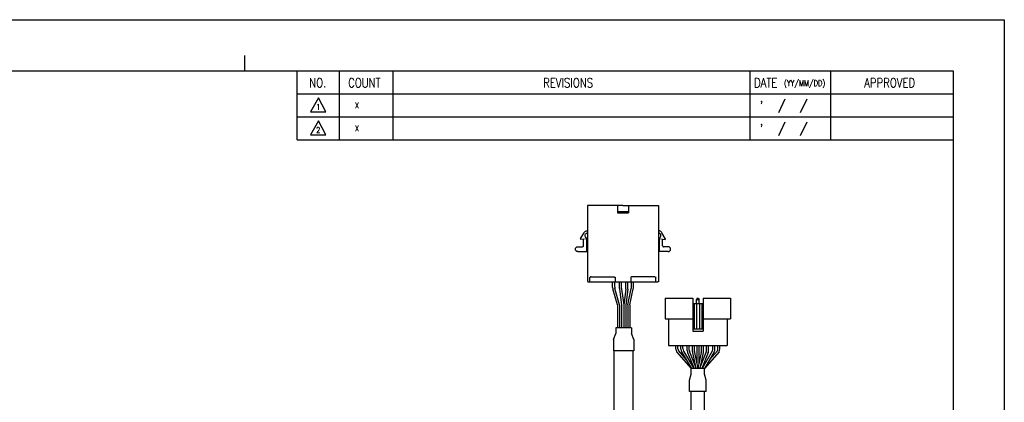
# Model space of a CAD drawing. Header units: millimetres. Extents: x 0 to 594, y 0 to 420.
# Tile 4 of 4: x 209 to 594, y 270 to 420. Entities that reach past the tile are written whole.
import ezdxf

# ---------------------------------------------------------------- set-up
doc = ezdxf.new("R2010")
doc.units = ezdxf.units.MM
doc.linetypes.add('AI-Linetype-1', pattern=[7.92, 5.04, -2.88])
doc.linetypes.add('AI-Linetype-2', pattern=[7.92, 5.04, -2.88])
for name, color, linetype in [('DIM', 3, 'Continuous'), ('Layer 1', 7, 'Continuous'), ('SHEET', 1, 'Continuous')]:
    doc.layers.add(name, color=color, linetype=linetype)
doc.styles.add('SHEET1', font='ROMANS.SHX', dxfattribs={"width": 0.8, "height": 3})

msp = doc.modelspace()

# ---------------------------------------------------------------- linework, layer by layer
at = {"color": 4}
msp.add_line((297, 406), (297, 400), dxfattribs=at)
for p, q in [((461.4345, 334.4318), (461.4345, 334.1452)), ((440.8906, 315.3961), (440.8906, 317.5142)), ((441.6906, 315.5068), (441.6906, 317.5142)), ((443.567, 314.9196), (443.567, 317.5142)), ((444.367, 314.9726), (444.367, 317.5142)), ((445.7863, 317.5169), (445.7863, 317.5062)), ((446.067, 314.9726), (446.067, 317.5142)), ((446.867, 314.9196), (446.867, 317.5142)), ((448.2031, 315.3157), (448.2031, 317.5142)), ((449.0031, 315.2345), (449.0031, 317.5142)), ((442.7536, 308.5142), (440.9657, 314.8532)), ((443.5848, 308.5142), (441.7657, 314.9638)), ((443.5844, 314.6561), (444.4009, 308.5142)), ((444.3844, 314.709), (445.2079, 308.5142)), ((446.0496, 314.709), (445.2261, 308.5142)), ((446.8496, 314.6561), (446.0331, 308.5142)), ((446.8492, 308.5142), (448.1623, 314.9137)), ((447.6659, 308.5142), (448.9623, 314.8325)), ((442.7536, 308.5142), (442.7536, 299.5575)), ((443.5848, 308.5142), (443.5848, 299.5575)), ((444.4009, 308.5142), (444.4009, 299.5575)), ((445.2261, 308.5142), (445.2261, 299.5575)), ((446.0331, 308.5142), (446.0331, 299.5575)), ((446.8492, 308.5142), (446.8492, 299.5575)), ((447.6659, 308.5142), (447.6659, 299.5575)), ((472.2084, 311.1224), (472.2084, 298.3224)), ((472.2084, 309.1224), (476.2084, 309.1224)), ((472.7084, 309.1224), (472.7084, 299.1224)), ((473.6084, 309.1224), (473.6084, 299.1224)), ((473.9084, 311.1224), (473.7084, 310.6224)), ((473.7084, 309.1224), (473.7084, 310.6224)), ((473.7084, 310.6224), (474.7084, 310.6224)), ((473.9084, 311.1224), (474.5084, 311.1224)), ((474.5084, 311.1224), (474.7084, 310.6224)), ((474.7084, 309.1224), (474.7084, 310.6224)), ((474.8084, 309.1224), (474.8084, 299.1224)), ((475.7084, 309.1224), (475.7084, 299.1224)), ((476.2084, 311.1224), (476.2084, 298.3224)), ((476.2084, 311.1224), (487.0084, 311.1224)), ((487.0084, 311.1224), (487.0084, 303.1224)), ((461.4084, 303.1224), (472.2084, 303.1224)), ((462.7084, 303.1224), (462.7084, 292.7224)), ((476.2084, 303.1224), (487.0084, 303.1224)), ((485.7084, 303.1224), (485.7084, 292.7224)), ((441.2079, 294.9829), (442.1079, 297.3088)), ((448.3079, 299.5575), (442.1079, 299.5575)), ((442.1079, 299.5575), (442.1079, 297.3088)), ((448.3079, 299.5575), (448.3079, 297.3088)), ((449.2079, 294.9842), (448.3079, 297.3088)), ((472.2084, 299.1224), (476.2084, 299.1224)), ((472.2084, 298.3224), (476.2084, 298.3224)), ((441.2079, 294.9829), (441.2079, 290.5731)), ((449.2079, 294.9842), (449.2079, 290.5731)), ((462.7084, 292.7224), (485.7084, 292.7224)), ((467.5677, 292.7224), (480.8677, 292.7224)), ((473.8177, 292.7224), (473.8177, 285.6053)), ((474.6177, 292.7224), (474.6177, 285.6053)), ((449.2079, 290.5731), (441.2079, 290.5731)), ((441.4577, 252.7309), (441.4577, 290.5731)), ((448.9577, 252.5), (448.9577, 290.5731)), ((471.6084, 266.1047), (471.6084, 274.738)), ((476.8084, 274.738), (471.6084, 274.738)), ((476.8084, 264.0259), (476.8084, 274.738))]:
    msp.add_line(p, q)
at = {"color": 0}
for p, q in [((437.6302, 317.5142), (458.2754, 317.5142)), ((461.4084, 311.1224), (461.4084, 303.1224)), ((461.4084, 311.1224), (472.2084, 311.1224)), ((465.6298, 291.1769), (465.6298, 292.7224)), ((466.4298, 291.3939), (466.4298, 292.7224)), ((467.5677, 291.2491), (467.5677, 292.7224)), ((468.3677, 291.4661), (468.3677, 292.7224)), ((470.0492, 290.7285), (470.0492, 292.7224)), ((470.8492, 290.8827), (470.8492, 292.7224)), ((472.0677, 290.3415), (472.0677, 292.7224)), ((472.8677, 290.3863), (472.8677, 292.7224)), ((475.5677, 290.3863), (475.5677, 292.7224)), ((476.3677, 290.3424), (476.3677, 292.7224)), ((477.5677, 290.8827), (477.5677, 292.7224)), ((478.3677, 290.7285), (478.3677, 292.7224)), ((480.0677, 291.4661), (480.0677, 292.7224)), ((480.8677, 291.2491), (480.8677, 292.7224)), ((481.987, 291.3939), (481.987, 292.7224)), ((482.787, 291.1769), (482.787, 292.7224)), ((467.8419, 290.2383), (471.6584, 283.7224)), ((468.6419, 290.4553), (472.5855, 283.7224)), ((470.1924, 289.9851), (472.6999, 283.7224)), ((470.9924, 290.1393), (473.5616, 283.7224)), ((477.4244, 290.1393), (474.8552, 283.7224)), ((478.2244, 289.9851), (475.717, 283.7224)), ((479.7934, 290.4553), (475.8499, 283.7224)), ((480.5934, 290.2383), (476.777, 283.7224)), ((470.9886, 279.1478), (471.609, 281.4737)), ((476.8082, 283.7224), (471.609, 283.7224)), ((471.609, 281.4737), (471.609, 283.7224)), ((476.8082, 281.4737), (476.8082, 283.7224)), ((477.4283, 279.1492), (476.8082, 281.4737)), ((470.9886, 274.738), (470.9886, 279.1478)), ((477.4283, 274.738), (477.4283, 279.1492)), ((477.4283, 274.738), (470.9886, 274.738))]:
    msp.add_line(p, q, dxfattribs=at)
at = {"color": 6}
msp.add_lwpolyline([(0, 420), (594, 420), (594, 0), (0, 0)], close=True, dxfattribs=at)
at = {"color": 4}
msp.add_lwpolyline([(20, 400), (574, 400), (574, 20), (20, 20)], close=True, dxfattribs=at)
for centre, start, end in [((442.8906, 315.3961), 180, 195.750963), ((443.6906, 315.5068), 180, 195.750963), ((445.567, 314.9196), 180, 187.571875), ((446.367, 314.9726), 180, 187.571875), ((444.067, 314.9726), 352.428125, 0), ((444.867, 314.9196), 352.428125, 0), ((446.2031, 315.3157), 348.404564, 0), ((447.0031, 315.2345), 348.404564, 0), ((474.0677, 290.3415), 180, 192.18873), ((474.8677, 290.3863), 180, 191.729285), ((473.5677, 290.3863), 348.270715, 0), ((474.3677, 290.3424), 347.756403, 0)]:
    msp.add_arc(centre, 2, start, end)
at = {"color": 0}
for centre, start, end in [((467.6298, 291.1769), 180, 210.358277), ((468.4298, 291.3939), 180, 203.791628), ((469.5677, 291.2491), 180, 210.358277), ((470.3677, 291.4661), 180, 210.358277), ((472.0492, 290.7285), 180.000001, 201.819992), ((472.8492, 290.8827), 180.000001, 201.819992), ((475.5677, 290.8827), 338.180009, 0), ((476.3677, 290.7285), 338.180009, 0), ((478.0677, 291.4661), 329.641723, 0), ((478.8677, 291.2491), 329.641723, 0), ((479.987, 291.3939), 336.208372, 0), ((480.787, 291.1769), 329.641723, 0)]:
    msp.add_arc(centre, 2, start, end, dxfattribs=at)
at = {"layer": 'DIM', "color": 0}
for p, q in [((465.9041, 290.1661), (471.609, 283.7224)), ((466.5998, 290.5871), (469.6663, 287.1235)), ((472.1128, 289.9192), (473.322, 284.3209)), ((472.9094, 289.9797), (474.2086, 283.7224)), ((475.5259, 289.9797), (474.2268, 283.7224)), ((476.3222, 289.9183), (475.1225, 284.3901)), ((482.5128, 290.1661), (476.8079, 283.7224)), ((481.817, 290.5871), (478.7505, 287.1235))]:
    msp.add_line(p, q, dxfattribs=at)
at = {"layer": 'Layer 1', "color": 7, "lineweight": 25}
for points in [[(444.8991, 347.3349), (431.0401, 347.3349)], [(431.0401, 347.3349), (431.0401, 336.6303)], [(442.7964, 347.3349), (442.7964, 344.4678), (447.0975, 344.4678)], [(444.8991, 347.3349), (458.8538, 347.3349)], [(447.0975, 347.3349), (447.0975, 344.4678)], [(458.8538, 347.3349), (458.8538, 336.6303)], [(442.7964, 345.041), (447.0975, 345.041)], [(428.3638, 334.4318), (429.7975, 336.7256)], [(429.7975, 336.7256), (429.893, 336.9166), (430.1798, 337.2036), (430.371, 337.2993), (430.5621, 337.4902), (430.7533, 337.4902), (431.0401, 337.6335)], [(430.2755, 335.1964), (430.1798, 335.3874), (430.1798, 335.961), (430.2755, 336.152), (430.6578, 336.5347), (430.8489, 336.6303), (431.0401, 336.6303)], [(430.7533, 334.3361), (430.2755, 335.1964)], [(431.0401, 336.6303), (431.0401, 317.7053)], [(460.0964, 336.7256), (460.0007, 336.9166), (459.7141, 337.2036), (459.5229, 337.2993), (459.3318, 337.4902), (459.1406, 337.4902), (458.8538, 337.6335)], [(459.6184, 335.1964), (459.7141, 335.3874), (459.7141, 335.961), (459.6184, 336.152), (459.2361, 336.5347), (459.045, 336.6303), (458.8538, 336.6303)], [(458.8538, 336.6303), (458.8538, 317.7053)], [(459.1406, 334.3361), (459.6184, 335.1964)], [(461.4345, 334.4318), (460.0964, 336.7256)], [(427.3123, 329.3662), (426.93, 329.3662), (426.3566, 329.9394), (426.3566, 330.704), (426.93, 331.2777), (427.3123, 331.2777)], [(427.3123, 331.2777), (429.1284, 331.2777)], [(429.5107, 334.2408), (428.3638, 334.1452)], [(429.5107, 331.66), (429.5107, 331.5643), (429.4152, 331.4687), (429.4152, 331.373), (429.3195, 331.373), (429.224, 331.2777), (429.1284, 331.2777)], [(429.5107, 331.66), (429.5107, 334.2408)], [(430.7533, 329.3662), (430.7533, 334.3361)], [(459.1406, 329.3662), (459.1406, 334.3361)], [(460.383, 331.66), (460.383, 334.2408)], [(460.383, 334.2408), (461.4345, 334.1452)], [(460.383, 331.66), (460.383, 331.5643), (460.4787, 331.4687), (460.4787, 331.373), (460.5742, 331.373), (460.6699, 331.2777), (460.7653, 331.2777)], [(462.5814, 331.2777), (460.7653, 331.2777)], [(462.5814, 329.3662), (462.9637, 329.3662), (463.5373, 329.9394), (463.5373, 330.704), (462.9637, 331.2777), (462.5814, 331.2777)], [(427.3123, 329.3662), (430.7533, 329.3662)], [(462.5814, 329.3662), (459.1406, 329.3662)], [(432.2825, 319.5213), (431.9959, 319.2345)], [(432.4738, 319.5213), (432.2825, 319.5213)], [(432.2825, 319.5213), (432.3782, 319.5213)], [(432.4738, 319.5213), (441.5539, 319.5213)], [(441.5539, 319.5213), (441.6493, 319.5213), (441.6493, 319.4257), (441.745, 319.4257), (441.745, 319.3302), (441.8405, 319.3302), (441.8405, 319.2345)], [(448.34, 319.5213), (448.2444, 319.5213), (448.2444, 319.4257), (448.1489, 319.4257), (448.1489, 319.3302), (448.0532, 319.3302), (448.0532, 319.2345)], [(457.4201, 319.5213), (448.34, 319.5213)], [(457.4201, 319.5213), (457.6112, 319.5213)], [(457.6112, 319.5213), (457.8024, 319.2345)], [(431.0401, 317.8008), (431.0401, 317.7053), (431.1356, 317.7053), (431.1356, 317.6096), (431.2312, 317.6096), (431.2312, 317.5142), (431.3267, 317.5142)], [(431.0401, 317.8008), (431.0401, 317.7053), (431.1356, 317.7053), (431.1356, 317.6096), (431.2312, 317.6096), (431.2312, 317.5142), (431.3267, 317.5142)], [(431.3267, 317.5142), (458.567, 317.5142)], [(431.9959, 317.5142), (431.9959, 319.2345)], [(441.8405, 319.3302), (441.8405, 317.5142)], [(448.0532, 319.3302), (448.0532, 317.5142)], [(457.8024, 317.5142), (457.8024, 319.2345)], [(458.8538, 317.8008), (458.8538, 317.7053), (458.7583, 317.7053), (458.7583, 317.6096), (458.6627, 317.6096), (458.6627, 317.5142), (458.567, 317.5142)], [(458.8538, 317.8008), (458.8538, 317.7053), (458.7583, 317.7053), (458.7583, 317.6096), (458.6627, 317.6096), (458.6627, 317.5142), (458.567, 317.5142)]]:
    msp.add_lwpolyline(points, dxfattribs=at)
at = {"layer": 'Layer 1', "color": 7, "lineweight": 18}
msp.add_lwpolyline([(428.3638, 334.1452), (428.3638, 334.4318)], dxfattribs=at)
at = {"layer": 'Layer 1', "color": 7, "linetype": 'AI-Linetype-2', "lineweight": 9}
msp.add_lwpolyline([(429.5107, 334.2408), (430.7533, 334.3361)], dxfattribs=at)
at = {"layer": 'Layer 1', "color": 7, "linetype": 'AI-Linetype-1', "lineweight": 9}
msp.add_lwpolyline([(460.383, 334.2408), (459.1406, 334.3361)], dxfattribs=at)
at = {"layer": 'SHEET', "color": 7}
for q in [(317.5, 400), (574, 373)]:
    msp.add_line((317.5, 373), q, dxfattribs=at)
at = {"layer": 'SHEET'}
for p, q in [((334, 400), (334, 373)), ((355, 400), (355, 373)), ((494.5, 400), (494.5, 373)), ((526, 400), (526, 373)), ((317.5, 391), (574, 391)), ((508.2099, 388.911), (505.7077, 383.5959)), ((516.7362, 388.9028), (514.2339, 383.5877)), ((317.5, 382), (574, 382)), ((508.2099, 379.911), (505.7077, 374.5959)), ((516.7362, 379.9028), (514.2339, 374.5877))]:
    msp.add_line(p, q, dxfattribs=at)
at = {"layer": 'SHEET', "color": 1, "linetype": 'Continuous'}
for p, q in [((325.9146, 389.416), (322.7394, 384.0064)), ((328.737, 384.0064), (325.9146, 389.416)), ((322.7394, 384.0064), (328.737, 384.0064)), ((325.9146, 380.416), (322.7394, 375.0064)), ((328.737, 375.0064), (325.9146, 380.416)), ((322.7394, 375.0064), (328.737, 375.0064))]:
    msp.add_line(p, q, dxfattribs=at)

# ---------------------------------------------------------------- texts
at = {"layer": 'SHEET', "style": 'SHEET1', "width": 0.8}
for s, height, p in [('NO.', 3.6, (322.256, 393.5466)), ('COUNT', 3.6, (337.4711, 393.5466)), ('DATE', 3.6, (496.1592, 393.5466)), ('(YY/MM/DD)', 2.25, (507.8838, 394.0859)), ('APPROVED', 3.6, (539.2502, 393.5466)), ('1', 2.25, (324.9764, 384.746)), ('X', 2.25, (340.1186, 385.3874)), ("'", 3.6, (498.4958, 384.5633)), ('2', 2.25, (324.9764, 375.746)), ('X', 2.25, (340.1186, 376.3874)), ("'", 3.6, (498.4958, 375.5633))]:
    msp.add_text(s, height=height, dxfattribs=at).set_placement(p)
at = {"layer": 'SHEET', "color": 7, "style": 'SHEET1', "width": 0.8}
msp.add_text('REVISIONS', height=3.6, dxfattribs=at).set_placement((413.7181, 393.5466))

doc.saveas('drawing.dxf')
